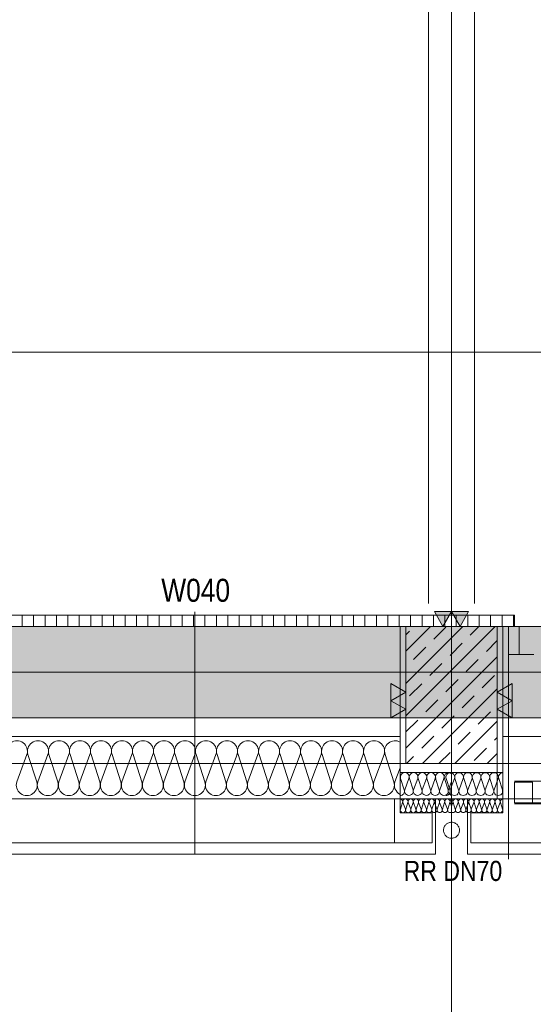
# Model space of a CAD drawing. Extents: x -720 to 300, y 62 to 1162.
# Tile 11 of 256: x -343 to -298, y 195 to 281. Entities that reach past the tile are written whole.
import ezdxf
from ezdxf.lldxf.tags import DXFTag

# ---------------------------------------------------------------- set-up
doc = ezdxf.new("R2010")
doc.units = 0
doc.layers.get('0').update_dxf_attribs({"lineweight": 13})
for name, color, linetype, lineweight, true_color in [('30 -33 Aussenwände- 2 nichttragend', 7, 'Continuous', 9, 0x003dff), ('30 -33 Aussenwände- 3 Aussenstützen', 7, 'Continuous', 50, 0x0000dd), ('30 -33 Aussenwände- 7 Fassade_ Elemente', 7, 'Continuous', 9, 0x00aacc), ('30 -34 Innenwände- 2 nichttragend', 7, 'Continuous', 18, 0xff7fe6), ('30 -35 Decken- 1 Konstruktion-Träger- Stahlbeton', 7, 'Continuous', 13, 0x33aa00), ('60- 61 allgemeine Ausstattung- 1 Möbel', 7, 'Continuous', 9, 0x00cccc), ('70 -72 Beschriftung- 1 Beschriftung allgemein', 7, 'Continuous', 9, 0xff6633), ('70 -72 Beschriftung- 2 Beschriftung Bauteile', 7, 'Continuous', 9, 0x9999ff), ('70 -76 Bemaßung- 2 Allgemein', 9, 'Continuous', 5, 0x808080), ('iwb_Schraffur_Unterzug', 7, 'Continuous', 5, 0xffffcc)]:
    doc.layers.add(name, color=color, linetype=linetype, lineweight=lineweight, true_color=true_color)
for name, color, linetype, lineweight in [('40 -41 Abwasser_Wasser_Gas- 2 Wasser-1', 7, 'Continuous', 15), ('70 -71 Achsen- 1 Gebäudeachsen', 7, 'STRICHPUNKT2-A06G93UB8I', 18), ('70 -75 Raumstempel- 3 Wandstempel', 7, 'Continuous', 50)]:
    doc.layers.add(name, color=color, linetype=linetype, lineweight=lineweight)
doc.styles.get("Standard").update_dxf_attribs({"font": 'ARIALN.TTF'})
tags = doc.linetypes.add('fein_strichliert-A06G93UC8I', pattern=[4, 1, -2, 1]).pattern_tags.tags
tags[8:9] = [DXFTag(74, 4), DXFTag(75, 0), DXFTag(340, '0'), DXFTag(46, 0.0), DXFTag(50, 0.0), DXFTag(44, 0.0), DXFTag(45, 0.0)]
tags[6:7] = [DXFTag(74, 4), DXFTag(75, 0), DXFTag(340, '0'), DXFTag(46, 0.0), DXFTag(50, 0.0), DXFTag(44, 0.0), DXFTag(45, 0.0)]
tags[4:5] = [DXFTag(74, 4), DXFTag(75, 0), DXFTag(340, '0'), DXFTag(46, 0.0), DXFTag(50, 0.0), DXFTag(44, 0.0), DXFTag(45, 0.0)]
tags = doc.linetypes.add('STRICHPUNKT2-A06G93UB8I', pattern=[12.7, 6.35, -3.175, 0, -3.175]).pattern_tags.tags
tags[10:11] = [DXFTag(74, 4), DXFTag(75, 0), DXFTag(340, '0'), DXFTag(46, 0.0), DXFTag(50, 0.0), DXFTag(44, 0.0), DXFTag(45, 0.0)]
tags[8:9] = [DXFTag(74, 4), DXFTag(75, 0), DXFTag(340, '0'), DXFTag(46, 0.0), DXFTag(50, 0.0), DXFTag(44, 0.0), DXFTag(45, 0.0)]
tags[6:7] = [DXFTag(74, 4), DXFTag(75, 0), DXFTag(340, '0'), DXFTag(46, 0.0), DXFTag(50, 0.0), DXFTag(44, 0.0), DXFTag(45, 0.0)]
tags[4:5] = [DXFTag(74, 4), DXFTag(75, 0), DXFTag(340, '0'), DXFTag(46, 0.0), DXFTag(50, 0.0), DXFTag(44, 0.0), DXFTag(45, 0.0)]

# ---------------------------------------------------------------- blocks, each defined once
blk = doc.blocks.new('Referenz-A06G93UD8I')
at = {"layer": '30 -33 Aussenwände- 2 nichttragend', "color": 0, "linetype": 'fein_strichliert-A06G93UC8I', "lineweight": -2, "ltscale": 0.13}
blk.add_line((-452.853, 215.912), (-308.853, 215.912), dxfattribs=at)
at = {"layer": '30 -33 Aussenwände- 3 Aussenstützen', "color": 0, "lineweight": -2}
for p, q in [((-308.853, 225.753), (-306.694, 227.912)), ((-308.853, 222.925), (-303.866, 227.912)), ((-308.853, 220.096), (-301.037, 227.912)), ((-306.399, 226.793), (-305.338, 227.853)), ((-303.217, 227.146), (-302.451, 227.912)), ((-308.853, 227.167), (-308.52, 227.5)), ((-308.167, 225.025), (-307.106, 226.086)), ((-304.985, 225.379), (-303.924, 226.439)), ((-301.803, 225.732), (-300.853, 226.682)), ((-308.853, 217.268), (-300.853, 225.268)), ((-303.571, 223.964), (-302.51, 225.025)), ((-306.753, 223.611), (-305.692, 224.671)), ((-305.338, 222.197), (-304.278, 223.257)), ((-302.157, 222.55), (-301.096, 223.611)), ((-308.52, 221.843), (-307.46, 222.904)), ((-307.38, 215.912), (-300.853, 222.44)), ((-303.924, 220.782), (-302.864, 221.843)), ((-307.106, 220.429), (-306.046, 221.49)), ((-304.853, 218.912), (-304.853, 220.912)), ((-305.853, 219.912), (-303.853, 219.912)), ((-305.692, 219.015), (-304.631, 220.075)), ((-302.51, 219.368), (-301.449, 220.429)), ((-308.853, 218.682), (-307.813, 219.722)), ((-304.552, 215.912), (-300.853, 219.611)), ((-307.46, 217.247), (-306.399, 218.308)), ((-304.278, 217.6), (-303.217, 218.661)), ((-301.096, 217.954), (-300.853, 218.197)), ((-302.864, 216.186), (-301.803, 217.247)), ((-308.795, 215.912), (-308.167, 216.54)), ((-305.966, 215.912), (-304.985, 216.893)), ((-301.724, 215.912), (-300.853, 216.783))]:
    blk.add_line(p, q, dxfattribs=at)
at = {"layer": '30 -33 Aussenwände- 3 Aussenstützen', "color": 0, "linetype": 'Continuous', "lineweight": -2, "ltscale": 0.13}
for p, q in [((-308.853, 227.912), (-308.853, 215.912)), ((-300.853, 227.912), (-308.853, 227.912)), ((-300.853, 215.912), (-300.853, 227.912)), ((-308.853, 215.912), (-300.853, 215.912))]:
    blk.add_line(p, q, dxfattribs=at)
at = {"layer": '30 -33 Aussenwände- 7 Fassade_ Elemente', "color": 0, "linetype": 'Continuous', "lineweight": -2, "ltscale": 0.13}
for p, q in [((-309.353, 227.912), (-452.353, 227.912)), ((-309.353, 212.812), (-309.353, 227.912)), ((-300.853, 227.912), (-300.853, 212.812)), ((-298.933, 227.912), (-300.853, 227.912)), ((-300.353, 227.912), (-300.353, 212.812)), ((-157.353, 227.912), (-300.353, 227.912)), ((-299.853, 207.542), (-299.853, 227.912)), ((-298.933, 225.452), (-298.933, 227.912)), ((-298.933, 227.912), (-297.633, 227.912)), ((-299.853, 225.452), (-298.933, 225.452)), ((-299.853, 212.812), (-299.853, 225.452)), ((-297.633, 225.452), (-298.933, 225.452)), ((-304.853, 218.912), (-304.853, 220.912)), ((-305.853, 219.912), (-303.853, 219.912)), ((-452.353, 218.272), (-309.353, 218.272)), ((-309.353, 218.272), (-309.353, 215.116)), ((-300.353, 218.272), (-157.353, 218.272)), ((-300.353, 215.116), (-300.353, 218.272)), ((-342.016, 216.712), (-342.903, 214.312)), ((-341.154, 214.312), (-341.926, 216.712)), ((-340.177, 216.712), (-341.064, 214.312)), ((-339.316, 214.312), (-340.087, 216.712)), ((-338.338, 216.712), (-339.226, 214.312)), ((-337.477, 214.312), (-338.248, 216.712)), ((-336.5, 216.712), (-337.387, 214.312)), ((-335.639, 214.312), (-336.41, 216.712)), ((-334.661, 216.712), (-335.549, 214.312)), ((-333.8, 214.312), (-334.571, 216.712)), ((-332.823, 216.712), (-333.71, 214.312)), ((-331.962, 214.312), (-332.733, 216.712)), ((-330.984, 216.712), (-331.872, 214.312)), ((-330.123, 214.312), (-330.894, 216.712)), ((-329.146, 216.712), (-330.033, 214.312)), ((-328.285, 214.312), (-329.056, 216.712)), ((-327.307, 216.712), (-328.195, 214.312)), ((-326.446, 214.312), (-327.217, 216.712)), ((-325.469, 216.712), (-326.356, 214.312)), ((-324.607, 214.312), (-325.379, 216.712)), ((-323.63, 216.712), (-324.517, 214.312)), ((-322.769, 214.312), (-323.54, 216.712)), ((-321.792, 216.712), (-322.679, 214.312)), ((-320.93, 214.312), (-321.702, 216.712)), ((-319.953, 216.712), (-320.84, 214.312)), ((-319.092, 214.312), (-319.863, 216.712)), ((-318.115, 216.712), (-319.002, 214.312)), ((-317.253, 214.312), (-318.025, 216.712)), ((-316.276, 216.712), (-317.163, 214.312)), ((-315.415, 214.312), (-316.186, 216.712)), ((-314.438, 216.712), (-315.325, 214.312)), ((-313.576, 214.312), (-314.348, 216.712)), ((-312.599, 216.712), (-313.486, 214.312)), ((-311.738, 214.312), (-312.509, 216.712)), ((-310.761, 216.712), (-311.648, 214.312)), ((-309.899, 214.312), (-310.671, 216.712)), ((-309.809, 214.312), (-309.353, 215.546)), ((-309.353, 215.116), (-304.853, 215.116)), ((-305.353, 215.116), (-300.353, 215.116)), ((-308.983, 213.616), (-309.305, 214.616)), ((-308.576, 214.616), (-308.946, 213.616)), ((-308.217, 213.616), (-308.539, 214.616)), ((-307.81, 214.616), (-308.18, 213.616)), ((-307.451, 213.616), (-307.773, 214.616)), ((-307.044, 214.616), (-307.414, 213.616)), ((-306.685, 213.616), (-307.007, 214.616)), ((-306.278, 214.616), (-306.648, 213.616)), ((-305.919, 213.616), (-306.241, 214.616)), ((-305.512, 214.616), (-305.882, 213.616)), ((-305.153, 213.616), (-305.474, 214.616)), ((-305.319, 214.612), (-304.998, 213.612)), ((-305.116, 213.616), (-304.853, 214.326)), ((-304.96, 213.612), (-304.59, 214.612)), ((-304.553, 214.612), (-304.231, 213.612)), ((-304.194, 213.612), (-303.824, 214.612)), ((-303.787, 214.612), (-303.465, 213.612)), ((-303.428, 213.612), (-303.058, 214.612)), ((-303.021, 214.612), (-302.699, 213.612)), ((-302.662, 213.612), (-302.292, 214.612)), ((-302.255, 214.612), (-301.933, 213.612)), ((-301.896, 213.612), (-301.526, 214.612)), ((-301.489, 214.612), (-301.167, 213.612)), ((-301.13, 213.612), (-300.76, 214.612)), ((-300.723, 214.612), (-300.401, 213.612)), ((-299.353, 212.472), (-299.353, 214.272)), ((-299.353, 214.272), (-297.753, 214.272)), ((-297.753, 214.272), (-297.753, 212.472)), ((-304.853, 212.812), (-457.353, 212.812)), ((-451.853, 212.812), (-309.853, 212.812)), ((-309.853, 212.812), (-309.353, 212.812)), ((-309.853, 208.972), (-309.853, 212.812)), ((-309.853, 212.812), (-309.853, 208.972)), ((-309.353, 212.812), (-309.353, 211.612)), ((-306.253, 212.812), (-309.353, 212.812)), ((-309.131, 212.512), (-309.323, 211.912)), ((-308.886, 211.912), (-309.109, 212.512)), ((-308.671, 212.512), (-308.864, 211.912)), ((-308.427, 211.913), (-308.649, 212.512)), ((-308.212, 212.513), (-308.404, 211.913)), ((-307.967, 211.913), (-308.189, 212.513)), ((-307.752, 212.513), (-307.945, 211.913)), ((-307.507, 211.913), (-307.73, 212.513)), ((-307.293, 212.513), (-307.485, 211.913)), ((-307.048, 211.914), (-307.27, 212.513)), ((-306.833, 212.514), (-307.025, 211.914)), ((-306.588, 211.914), (-306.81, 212.514)), ((-306.373, 212.514), (-306.566, 211.914)), ((-306.129, 211.914), (-306.351, 212.514)), ((-306.253, 207.972), (-306.253, 212.812)), ((-305.914, 212.514), (-306.106, 211.914)), ((-305.669, 211.915), (-305.891, 212.514)), ((-305.454, 212.515), (-305.646, 211.915)), ((-305.209, 211.915), (-305.432, 212.515)), ((-152.853, 212.812), (-305.353, 212.812)), ((-304.994, 212.515), (-305.187, 211.915)), ((-304.972, 212.515), (-304.853, 212.193)), ((-304.734, 212.515), (-304.853, 212.193)), ((-304.711, 212.515), (-304.519, 211.915)), ((-304.497, 211.915), (-304.274, 212.515)), ((-304.252, 212.515), (-304.059, 211.915)), ((-304.037, 211.915), (-303.815, 212.514)), ((-303.792, 212.514), (-303.6, 211.914)), ((-303.577, 211.914), (-303.355, 212.514)), ((-300.353, 212.812), (-303.453, 212.812)), ((-303.453, 212.812), (-303.453, 207.972)), ((-303.333, 212.514), (-303.14, 211.914)), ((-303.118, 211.914), (-302.895, 212.514)), ((-302.873, 212.514), (-302.681, 211.914)), ((-302.658, 211.914), (-302.436, 212.513)), ((-302.413, 212.513), (-302.221, 211.913)), ((-302.198, 211.913), (-301.976, 212.513)), ((-301.954, 212.513), (-301.761, 211.913)), ((-301.739, 211.913), (-301.517, 212.513)), ((-301.494, 212.513), (-301.302, 211.913)), ((-301.279, 211.913), (-301.057, 212.512)), ((-301.034, 212.512), (-300.842, 211.912)), ((-300.853, 212.812), (-299.853, 212.812)), ((-300.82, 211.912), (-300.597, 212.512)), ((-300.575, 212.512), (-300.382, 211.912)), ((-300.353, 212.812), (-300.353, 211.612)), ((-299.853, 212.812), (-300.353, 212.812)), ((-299.853, 208.972), (-299.853, 212.812)), ((-299.853, 212.812), (-157.853, 212.812)), ((-299.853, 208.972), (-299.853, 212.812)), ((-297.753, 212.472), (-299.353, 212.472)), ((-309.353, 211.612), (-306.553, 211.612)), ((-306.553, 211.612), (-306.553, 208.972)), ((-303.153, 211.612), (-303.153, 208.972)), ((-300.353, 211.612), (-303.153, 211.612)), ((-309.853, 208.972), (-451.853, 208.972)), ((-306.553, 208.972), (-309.853, 208.972)), ((-303.153, 208.972), (-299.853, 208.972)), ((-157.853, 208.972), (-299.853, 208.972)), ((-455.453, 207.972), (-306.253, 207.972)), ((-303.453, 207.972), (-154.253, 207.972))]:
    blk.add_line(p, q, dxfattribs=at)
at = {"layer": '30 -33 Aussenwände- 7 Fassade_ Elemente', "color": 0, "linetype": 'fein_strichliert-A06G93UC8I', "lineweight": -2, "ltscale": 0.13}
for p, q in [((-299.353, 214.372), (-250.953, 214.372)), ((-299.353, 212.372), (-250.953, 212.372)), ((-297.753, 212.472), (-275.153, 212.472)), ((-250.953, 207.972), (-299.353, 207.972))]:
    blk.add_line(p, q, dxfattribs=at)
at = {"layer": '30 -33 Aussenwände- 7 Fassade_ Elemente', "color": 0, "linetype": 'Continuous', "lineweight": -2, "ltscale": 0.13}
for centre, major_axis, end_param in [((-342.89, 216.994), (0.874, -0.282), 3.765224), ((-341.051, 216.994), (0.874, -0.282), 3.765224), ((-339.213, 216.994), (0.874, -0.282), 3.765224), ((-337.374, 216.994), (0.874, -0.282), 3.765224), ((-335.536, 216.994), (0.874, -0.282), 3.765224), ((-333.697, 216.994), (0.874, -0.282), 3.765224), ((-331.859, 216.994), (0.874, -0.282), 3.765224), ((-330.02, 216.994), (0.874, -0.282), 3.765224), ((-328.182, 216.994), (0.874, -0.282), 3.765224), ((-326.343, 216.994), (0.874, -0.282), 3.765224), ((-324.505, 216.994), (0.874, -0.282), 3.765224), ((-322.666, 216.994), (0.874, -0.282), 3.765224), ((-320.827, 216.994), (0.874, -0.282), 3.765224), ((-318.989, 216.994), (0.874, -0.282), 3.765224), ((-317.15, 216.994), (0.874, -0.282), 3.765224), ((-315.312, 216.994), (0.874, -0.282), 3.765224), ((-313.473, 216.994), (0.874, -0.282), 3.765224), ((-313.473, 216.994), (-0.539, 0.744), 1.255075), ((-313.473, 216.994), (0.539, 0.744), 1.255075), ((-313.473, 216.994), (0.874, -0.282), 1.255075), ((-311.635, 216.994), (0.874, -0.282), 3.765224), ((-311.635, 216.994), (-0.539, 0.744), 1.255075), ((-311.635, 216.994), (0.539, 0.744), 1.255075), ((-311.635, 216.994), (0.874, -0.282), 1.255075), ((-309.796, 216.994), (0.443, 0.804), 2.386279), ((-308.94, 214.733), (0.364, -0.117), 3.765224), ((-308.174, 214.733), (0.364, -0.117), 3.765224), ((-307.408, 214.733), (0.364, -0.117), 3.765224), ((-306.642, 214.733), (0.364, -0.117), 3.765224), ((-306.642, 214.733), (-0.225, 0.31), 1.255075), ((-306.642, 214.733), (0.225, 0.31), 1.255075), ((-306.642, 214.733), (0.364, -0.117), 1.255075), ((-305.876, 214.733), (0.364, -0.117), 3.765224), ((-305.876, 214.733), (-0.225, 0.31), 1.255075), ((-305.876, 214.733), (0.225, 0.31), 1.255075), ((-305.876, 214.733), (0.364, -0.117), 1.255075), ((-305.11, 214.733), (0.257, 0.283), 2.619647), ((-304.955, 214.729), (-0.225, 0.31), 1.254884), ((-305.721, 214.729), (0.368, -0.106), 0.561694), ((-304.955, 214.729), (0.225, 0.31), 1.254884), ((-304.955, 214.729), (0.364, -0.117), 1.254884), ((-304.189, 214.729), (0.364, -0.117), 3.764652), ((-304.189, 214.729), (-0.225, 0.31), 1.254884), ((-304.189, 214.729), (0.225, 0.31), 1.254884), ((-304.189, 214.729), (0.364, -0.117), 1.254884), ((-303.423, 214.729), (0.364, -0.117), 3.764652), ((-303.423, 214.729), (-0.225, 0.31), 1.254884), ((-303.423, 214.729), (0.225, 0.31), 1.254884), ((-303.423, 214.729), (0.364, -0.117), 1.254884), ((-302.656, 214.729), (0.364, -0.117), 3.764652), ((-301.89, 214.729), (0.364, -0.117), 3.764652), ((-301.124, 214.729), (0.364, -0.117), 3.764652), ((-300.358, 214.729), (0.005, 0.383), 1.896254), ((-342.028, 214.031), (-0.874, 0.282), 3.764652), ((-340.19, 214.031), (-0.874, 0.282), 3.764652), ((-338.351, 214.031), (-0.874, 0.282), 3.764652), ((-336.513, 214.031), (-0.874, 0.282), 3.764652), ((-334.674, 214.031), (-0.874, 0.282), 3.764652), ((-332.836, 214.031), (-0.874, 0.282), 3.764652), ((-330.997, 214.031), (-0.874, 0.282), 3.764652), ((-329.159, 214.031), (-0.874, 0.282), 3.764652), ((-327.32, 214.031), (-0.874, 0.282), 3.764652), ((-325.482, 214.031), (-0.874, 0.282), 3.764652), ((-323.643, 214.031), (-0.874, 0.282), 3.764652), ((-321.805, 214.031), (-0.874, 0.282), 3.764652), ((-319.966, 214.031), (-0.874, 0.282), 3.764652), ((-318.128, 214.031), (-0.874, 0.282), 3.764652), ((-316.289, 214.031), (-0.874, 0.282), 3.764652), ((-314.451, 214.031), (-0.874, 0.282), 1.254884), ((-314.451, 214.031), (-0.874, 0.282), 3.764652), ((-314.451, 214.031), (0.539, -0.744), 1.254884), ((-312.612, 214.031), (-0.874, 0.282), 3.764652), ((-312.612, 214.031), (-0.874, 0.282), 1.254884), ((-312.612, 214.031), (0.539, -0.744), 1.254884), ((-310.774, 214.031), (-0.874, 0.282), 1.254884), ((-310.774, 214.031), (0.539, -0.744), 1.254884), ((-308.935, 214.031), (-0.874, 0.282), 1.409854), ((-314.451, 214.031), (-0.539, -0.744), 1.254884), ((-312.612, 214.031), (-0.539, -0.744), 1.254884), ((-310.774, 214.031), (-0.539, -0.744), 1.254884), ((-309.348, 213.498), (-0.005, -0.383), 1.896254), ((-308.582, 213.498), (-0.364, 0.117), 3.764652), ((-307.816, 213.498), (-0.364, 0.117), 3.764652), ((-307.049, 213.498), (-0.364, 0.117), 1.254884), ((-307.049, 213.498), (-0.364, 0.117), 3.764652), ((-307.049, 213.498), (-0.225, -0.31), 1.254884), ((-307.049, 213.498), (0.225, -0.31), 1.254884), ((-306.283, 213.498), (-0.364, 0.117), 3.764652), ((-306.283, 213.498), (-0.364, 0.117), 1.254884), ((-306.283, 213.498), (-0.225, -0.31), 1.254884), ((-306.283, 213.498), (0.225, -0.31), 1.254884), ((-305.517, 213.498), (-0.364, 0.117), 1.254884), ((-305.517, 213.498), (-0.225, -0.31), 1.254884), ((-305.362, 213.495), (0.009, -0.383), 1.859564), ((-305.517, 213.498), (0.225, -0.31), 1.254884), ((-304.751, 213.498), (-0.364, 0.117), 1.613483), ((-304.596, 213.495), (-0.364, 0.117), 3.765224), ((-304.596, 213.495), (-0.364, 0.117), 1.255075), ((-304.596, 213.495), (-0.225, -0.31), 1.255075), ((-304.596, 213.495), (0.225, -0.31), 1.255075), ((-303.83, 213.495), (-0.364, 0.117), 3.765224), ((-303.83, 213.495), (-0.364, 0.117), 1.255075), ((-303.83, 213.495), (-0.225, -0.31), 1.255075), ((-303.83, 213.495), (0.225, -0.31), 1.255075), ((-303.064, 213.495), (-0.364, 0.117), 3.765224), ((-302.298, 213.495), (-0.364, 0.117), 3.765224), ((-301.532, 213.495), (-0.364, 0.117), 3.765224), ((-300.765, 213.495), (-0.364, 0.117), 3.765224), ((-309.35, 212.582), (0.219, -0.07), 1.896254), ((-308.89, 212.583), (0.219, -0.07), 3.764652), ((-308.43, 212.583), (0.219, -0.07), 3.764652), ((-307.971, 212.583), (0.219, -0.07), 3.764652), ((-307.511, 212.584), (0.219, -0.07), 3.764652), ((-307.052, 212.584), (0.219, -0.07), 3.764652), ((-306.592, 212.584), (0.219, -0.07), 3.764652), ((-306.132, 212.585), (0.219, -0.07), 3.764652), ((-306.132, 212.585), (-0.135, 0.186), 1.254884), ((-306.132, 212.585), (0.135, 0.186), 1.254884), ((-306.132, 212.585), (0.219, -0.07), 1.254884), ((-305.673, 212.585), (0.219, -0.07), 3.764652), ((-305.673, 212.585), (-0.135, 0.186), 1.254884), ((-305.673, 212.585), (0.135, 0.186), 1.254884), ((-305.673, 212.585), (0.219, -0.07), 1.254884), ((-305.213, 212.585), (-0.135, 0.186), 1.254884), ((-305.213, 212.585), (0.135, 0.186), 1.254884), ((-305.213, 212.585), (0.219, -0.07), 1.254884), ((-304.753, 212.586), (-0.1, 0.207), 1.434048), ((-304.953, 212.586), (0.219, -0.071), 1.434048), ((-304.493, 212.585), (-0.135, 0.186), 1.254884), ((-304.493, 212.585), (0.135, 0.186), 1.254884), ((-304.493, 212.585), (0.219, -0.071), 1.254884), ((-304.033, 212.585), (0.219, -0.071), 3.764652), ((-304.033, 212.585), (-0.135, 0.186), 1.254884), ((-304.033, 212.585), (0.135, 0.186), 1.254884), ((-304.033, 212.585), (0.219, -0.071), 1.254884), ((-303.574, 212.585), (0.219, -0.071), 3.764652), ((-303.574, 212.585), (-0.135, 0.186), 1.254884), ((-303.574, 212.585), (0.135, 0.186), 1.254884), ((-303.574, 212.585), (0.219, -0.071), 1.254884), ((-303.114, 212.584), (0.219, -0.071), 3.764652), ((-302.654, 212.584), (0.219, -0.071), 3.764652), ((-302.195, 212.584), (0.219, -0.071), 3.764652), ((-301.735, 212.583), (0.219, -0.071), 3.764652), ((-301.275, 212.583), (0.219, -0.071), 3.764652), ((-300.816, 212.583), (0.219, -0.071), 3.764652), ((-300.356, 212.582), (0.003, 0.23), 1.896254), ((-309.105, 211.842), (-0.219, 0.07), 3.765224), ((-308.645, 211.842), (-0.219, 0.07), 3.765224), ((-308.186, 211.842), (-0.219, 0.07), 3.765224), ((-307.726, 211.843), (-0.219, 0.07), 3.765224), ((-307.266, 211.843), (-0.219, 0.07), 3.765224), ((-306.807, 211.843), (-0.219, 0.07), 3.765224), ((-306.347, 211.844), (-0.219, 0.07), 3.765224), ((-305.887, 211.844), (-0.219, 0.07), 3.765224), ((-305.887, 211.844), (-0.219, 0.07), 1.255075), ((-305.887, 211.844), (-0.135, -0.186), 1.255075), ((-305.887, 211.844), (0.135, -0.186), 1.255075), ((-305.428, 211.844), (-0.219, 0.07), 3.765224), ((-305.428, 211.844), (-0.219, 0.07), 1.255075), ((-305.428, 211.844), (-0.135, -0.186), 1.255075), ((-305.428, 211.844), (0.135, -0.186), 1.255075), ((-304.968, 211.845), (-0.219, 0.07), 2.411197), ((-304.738, 211.845), (-0.116, -0.198), 2.411197), ((-304.278, 211.844), (-0.219, 0.071), 1.255075), ((-304.278, 211.844), (-0.219, 0.071), 3.765224), ((-304.278, 211.844), (-0.135, -0.186), 1.255075), ((-304.278, 211.844), (0.135, -0.186), 1.255075), ((-303.818, 211.844), (-0.219, 0.071), 1.255075), ((-303.818, 211.844), (-0.219, 0.071), 3.765224), ((-303.818, 211.844), (-0.135, -0.186), 1.255075), ((-303.818, 211.844), (0.135, -0.186), 1.255075), ((-303.359, 211.844), (-0.219, 0.071), 3.765224), ((-302.899, 211.843), (-0.219, 0.071), 3.765224), ((-302.44, 211.843), (-0.219, 0.071), 3.765224), ((-301.98, 211.843), (-0.219, 0.071), 3.765224), ((-301.52, 211.842), (-0.219, 0.071), 3.765224), ((-301.061, 211.842), (-0.219, 0.071), 3.765224), ((-300.601, 211.842), (-0.219, 0.071), 3.765224)]:
    blk.add_ellipse(centre, major_axis=major_axis, ratio=1, start_param=0, end_param=end_param, dxfattribs=at)
at = {"layer": '30 -34 Innenwände- 2 nichttragend', "color": 0, "lineweight": -2}
for p, q in [((-299.353, 228.912), (-554.953, 228.912)), ((-342.433, 228.912), (-342.433, 227.912)), ((-341.433, 228.912), (-341.433, 227.912)), ((-340.433, 228.912), (-340.433, 227.912)), ((-339.433, 228.912), (-339.433, 227.912)), ((-338.433, 228.912), (-338.433, 227.912)), ((-337.433, 228.912), (-337.433, 227.912)), ((-336.433, 228.912), (-336.433, 227.912)), ((-335.433, 228.912), (-335.433, 227.912)), ((-334.433, 228.912), (-334.433, 227.912)), ((-333.433, 228.912), (-333.433, 227.912)), ((-332.433, 228.912), (-332.433, 227.912)), ((-331.433, 228.912), (-331.433, 227.912)), ((-330.433, 228.912), (-330.433, 227.912)), ((-329.433, 228.912), (-329.433, 227.912)), ((-328.433, 228.912), (-328.433, 227.912)), ((-327.433, 228.912), (-327.433, 227.912)), ((-326.433, 228.912), (-326.433, 227.912)), ((-325.433, 228.912), (-325.433, 227.912)), ((-324.433, 228.912), (-324.433, 227.912)), ((-323.433, 228.912), (-323.433, 227.912)), ((-322.433, 228.912), (-322.433, 227.912)), ((-321.433, 228.912), (-321.433, 227.912)), ((-320.433, 228.912), (-320.433, 227.912)), ((-319.433, 228.912), (-319.433, 227.912)), ((-318.433, 228.912), (-318.433, 227.912)), ((-317.433, 228.912), (-317.433, 227.912)), ((-316.433, 228.912), (-316.433, 227.912)), ((-315.433, 228.912), (-315.433, 227.912)), ((-314.433, 228.912), (-314.433, 227.912)), ((-313.433, 228.912), (-313.433, 227.912)), ((-312.433, 228.912), (-312.433, 227.912)), ((-311.433, 228.912), (-311.433, 227.912)), ((-310.433, 228.912), (-310.433, 227.912)), ((-309.433, 228.912), (-309.433, 227.912)), ((-308.433, 228.912), (-308.433, 227.912)), ((-307.433, 228.912), (-307.433, 227.912)), ((-306.433, 228.912), (-306.433, 227.912)), ((-305.433, 228.912), (-305.433, 227.912)), ((-304.433, 228.912), (-304.433, 227.912)), ((-303.433, 228.912), (-303.433, 227.912)), ((-302.433, 228.912), (-302.433, 227.912)), ((-301.433, 228.912), (-301.433, 227.912)), ((-300.433, 228.912), (-300.433, 227.912)), ((-299.433, 228.912), (-299.433, 227.912)), ((-299.353, 227.912), (-554.953, 227.912))]:
    blk.add_line(p, q, dxfattribs=at)
at = {"layer": '30 -34 Innenwände- 2 nichttragend', "color": 0, "linetype": 'Continuous', "lineweight": -2, "ltscale": 0.13}
for p, q in [((-299.353, 228.912), (-554.953, 228.912)), ((-299.353, 227.912), (-299.353, 228.912)), ((-299.353, 227.912), (-554.953, 227.912))]:
    blk.add_line(p, q, dxfattribs=at)
at = {"layer": '30 -35 Decken- 1 Konstruktion-Träger- Stahlbeton', "color": 0, "linetype": 'fein_strichliert-A06G93UC8I', "lineweight": -2, "ltscale": 0.13}
for p, q in [((76.456, 223.912), (-604.853, 223.912)), ((76.456, 215.912), (-604.853, 215.912))]:
    blk.add_line(p, q, dxfattribs=at)
at = {"layer": '40 -41 Abwasser_Wasser_Gas- 2 Wasser-1', "color": 0, "linetype": 'Continuous', "lineweight": -2, "ltscale": 0.13}
for p, q in [((-305.516, 210.297), (-305.491, 210.361)), ((-305.491, 210.361), (-305.459, 210.422)), ((-305.459, 210.422), (-305.422, 210.48)), ((-305.422, 210.48), (-305.379, 210.534)), ((-305.379, 210.534), (-305.331, 210.583)), ((-305.331, 210.583), (-305.279, 210.628)), ((-305.279, 210.628), (-305.223, 210.667)), ((-305.223, 210.667), (-305.163, 210.7)), ((-305.163, 210.7), (-305.1, 210.727)), ((-305.1, 210.727), (-305.034, 210.748)), ((-305.034, 210.748), (-304.967, 210.763)), ((-304.967, 210.763), (-304.899, 210.771)), ((-304.899, 210.771), (-304.83, 210.772)), ((-304.83, 210.772), (-304.762, 210.766)), ((-304.762, 210.766), (-304.694, 210.754)), ((-304.694, 210.754), (-304.628, 210.735)), ((-304.628, 210.735), (-304.564, 210.71)), ((-304.564, 210.71), (-304.503, 210.678)), ((-304.503, 210.678), (-304.445, 210.641)), ((-304.445, 210.641), (-304.391, 210.599)), ((-304.391, 210.599), (-304.342, 210.551)), ((-304.342, 210.551), (-304.298, 210.498)), ((-304.298, 210.498), (-304.259, 210.442)), ((-304.259, 210.442), (-304.225, 210.382)), ((-304.225, 210.382), (-304.198, 210.319)), ((-304.198, 210.319), (-304.177, 210.253)), ((-305.553, 210.095), (-305.547, 210.164)), ((-305.551, 210.026), (-305.553, 210.095)), ((-305.544, 209.958), (-305.551, 210.026)), ((-305.547, 210.164), (-305.535, 210.231)), ((-305.529, 209.891), (-305.544, 209.958)), ((-305.535, 210.231), (-305.516, 210.297)), ((-305.508, 209.826), (-305.529, 209.891)), ((-305.481, 209.763), (-305.508, 209.826)), ((-305.447, 209.703), (-305.481, 209.763)), ((-305.408, 209.646), (-305.447, 209.703)), ((-305.364, 209.594), (-305.408, 209.646)), ((-305.315, 209.546), (-305.364, 209.594)), ((-305.261, 209.503), (-305.315, 209.546)), ((-305.203, 209.466), (-305.261, 209.503)), ((-305.142, 209.435), (-305.203, 209.466)), ((-304.483, 209.478), (-304.543, 209.444)), ((-304.427, 209.517), (-304.483, 209.478)), ((-304.374, 209.561), (-304.427, 209.517)), ((-304.327, 209.611), (-304.374, 209.561)), ((-304.284, 209.665), (-304.327, 209.611)), ((-304.247, 209.722), (-304.284, 209.665)), ((-304.215, 209.783), (-304.247, 209.722)), ((-304.19, 209.847), (-304.215, 209.783)), ((-304.171, 209.913), (-304.19, 209.847)), ((-304.177, 210.253), (-304.162, 210.186)), ((-304.159, 209.981), (-304.171, 209.913)), ((-304.162, 210.186), (-304.154, 210.118)), ((-304.153, 210.049), (-304.159, 209.981)), ((-304.154, 210.118), (-304.153, 210.049)), ((-305.078, 209.409), (-305.142, 209.435)), ((-305.012, 209.391), (-305.078, 209.409)), ((-304.944, 209.378), (-305.012, 209.391)), ((-304.876, 209.373), (-304.944, 209.378)), ((-304.807, 209.374), (-304.876, 209.373)), ((-304.739, 209.382), (-304.807, 209.374)), ((-304.672, 209.396), (-304.739, 209.382)), ((-304.606, 209.417), (-304.672, 209.396)), ((-304.543, 209.444), (-304.606, 209.417))]:
    blk.add_line(p, q, dxfattribs=at)
at = {"layer": '60- 61 allgemeine Ausstattung- 1 Möbel', "color": 0, "linetype": 'Continuous', "lineweight": -2, "ltscale": 0.13}
for p, q in [((-306.853, 768.912), (-306.853, 229.912)), ((-302.853, 768.912), (-302.853, 229.912))]:
    blk.add_line(p, q, dxfattribs=at)
at = {"layer": '70 -71 Achsen- 1 Gebäudeachsen', "color": 0, "linetype": 'STRICHPUNKT2-A06G93UB8I', "lineweight": -2, "ltscale": 0.13}
for p, q in [((-304.853, 1084.852), (-304.853, 85.412)), ((-682.362, 219.912), (76.456, 219.912))]:
    blk.add_line(p, q, dxfattribs=at)
at = {"layer": '70 -72 Beschriftung- 2 Beschriftung Bauteile', "color": 0, "lineweight": -2}
for p, q in [((-306.353, 229.211), (-305.603, 227.912)), ((-304.853, 229.211), (-306.353, 229.211)), ((-305.603, 227.912), (-304.853, 229.211)), ((-304.853, 229.211), (-304.103, 227.912)), ((-303.353, 229.211), (-304.853, 229.211)), ((-304.103, 227.912), (-303.353, 229.211)), ((-308.853, 222.162), (-310.152, 222.912)), ((-310.152, 222.912), (-310.152, 221.412)), ((-300.853, 222.162), (-299.554, 222.912)), ((-299.554, 222.912), (-299.554, 221.412)), ((-310.152, 221.412), (-308.853, 222.162)), ((-299.554, 221.412), (-300.853, 222.162)), ((-308.853, 220.662), (-310.152, 221.412)), ((-310.152, 221.412), (-310.152, 219.912)), ((-310.152, 219.912), (-308.853, 220.662)), ((-300.853, 220.662), (-299.554, 221.412)), ((-299.554, 219.912), (-300.853, 220.662)), ((-299.554, 221.412), (-299.554, 219.912))]:
    blk.add_line(p, q, dxfattribs=at)
for points in [[(-305.603, 227.912), (-306.353, 229.211), (-305.603, 229.211)], [(-305.603, 227.912), (-305.603, 229.211), (-304.853, 229.211)], [(-304.103, 227.912), (-304.853, 229.211), (-304.103, 229.211)], [(-304.103, 227.912), (-304.103, 229.211), (-303.353, 229.211)], [(-310.152, 221.412), (-310.152, 222.912), (-308.853, 222.162)], [(-299.554, 221.412), (-300.853, 222.162), (-299.554, 222.912)], [(-310.152, 219.912), (-310.152, 221.412), (-308.853, 220.662)], [(-299.554, 219.912), (-300.853, 220.662), (-299.554, 221.412)]]:
    blk.add_solid(points, dxfattribs=at)
at = {"layer": '70 -75 Raumstempel- 3 Wandstempel', "color": 0, "linetype": 'Continuous', "lineweight": -2, "ltscale": 0.13}
blk.add_line((-327.318, 229.202), (-327.318, 207.972), dxfattribs=at)
at = {"layer": '70 -76 Bemaßung- 2 Allgemein', "color": 0, "linetype": 'Continuous', "lineweight": -2, "ltscale": 0.13}
blk.add_line((76.456, 251.912), (-602.791, 251.912), dxfattribs=at)
at = {"layer": '70 -72 Beschriftung- 1 Beschriftung allgemein', "color": 0, "linetype": 'Continuous', "lineweight": -2, "ltscale": 0.13, "insert": (-309.044, 207.395), "char_height": 1.76205, "attachment_point": 1}
blk.add_mtext('{\\fArial Narrow;RR DN70}', dxfattribs=at)
at = {"layer": '70 -75 Raumstempel- 3 Wandstempel', "color": 0, "linetype": 'Continuous', "lineweight": -2, "ltscale": 0.13, "insert": (-330.26, 232.085), "char_height": 2.01377, "attachment_point": 1}
blk.add_mtext('{\\fArial Narrow;W040}', dxfattribs=at)
blk = doc.blocks.new('Referenz-A06G93UF8I')
at = {"layer": 'iwb_Schraffur_Unterzug', "linetype": 'Continuous', "ltscale": 0.13}
for points in [[(-604.352, 223.912), (-604.352, 227.912), (76.456, 227.912)], [(-604.352, 223.912), (76.456, 227.912), (76.456, 226.167)], [(-604.352, 223.912), (76.456, 226.167), (76.456, 221.657)], [(-604.352, 223.912), (76.456, 221.657), (76.456, 219.912)], [(-604.352, 223.912), (76.456, 219.912), (-604.352, 219.912)]]:
    blk.add_solid(points, dxfattribs=at)

msp = doc.modelspace()

# ---------------------------------------------------------------- block references
at = {"color": 8, "lineweight": 13, "ltscale": 0.13, "true_color": 0x808080}
msp.add_blockref('Referenz-A06G93UD8I', (0, 0), dxfattribs=at)
at = {"color": 8, "lineweight": 25, "ltscale": 0.25, "true_color": 0x808080}
msp.add_blockref('Referenz-A06G93UF8I', (0, 0), dxfattribs=at)

doc.saveas('drawing.dxf')
